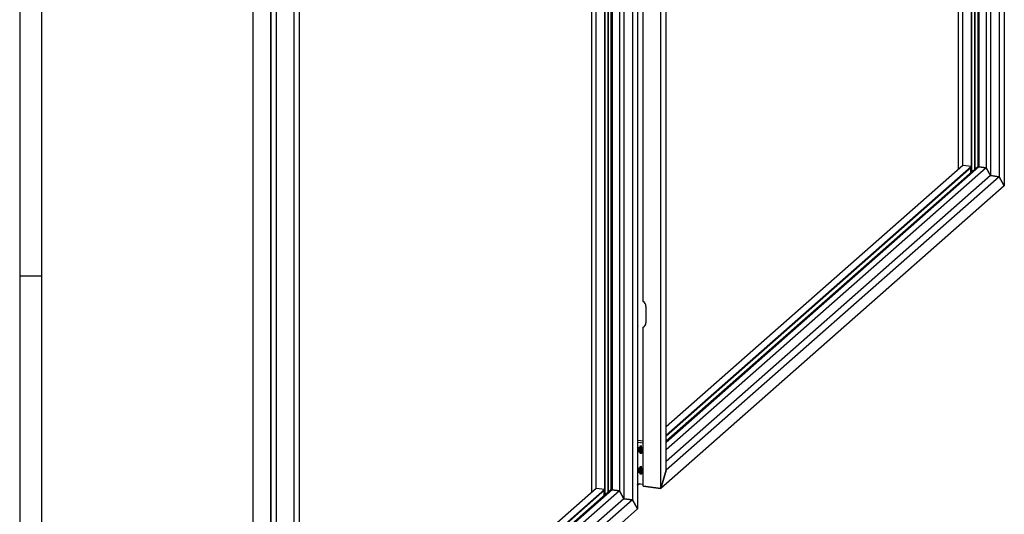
# Model space of a CAD drawing. Header units: millimetres. Extents: x 4464 to 5058, y 2900 to 3320.
# Tile 33 of 110: x 4469 to 4559, y 3175 to 3221. Entities that reach past the tile are written whole.
import ezdxf

# ---------------------------------------------------------------- set-up
doc = ezdxf.new("R2010")
doc.units = ezdxf.units.MM
doc.linetypes.add('STRICHPUNKT2', pattern=[18.5, 10, -4, 0.5, -4])
doc.layers.get('0').update_dxf_attribs({"linetype": 'CONTINUOUS'})
doc.layers.add('LE_ALL', color=7, linetype='CONTINUOUS', lineweight=50)
doc.layers.add('LE_RED', color=1, linetype='CONTINUOUS')

# ---------------------------------------------------------------- blocks, each defined once
blk = doc.blocks.new('DINA2_00002', base_point=(4470.986, 2907.141))
for p, q in [((4468.986, 3315.141), (4468.986, 2905.141)), ((4470.986, 3313.141), (4470.986, 2907.141)), ((4468.986, 3197.141), (4470.986, 3197.141))]:
    blk.add_line(p, q)
blk = doc.blocks.new('_ZBL0080_00001')
blk.add_blockref('DINA2_00002', (4470.986, 2907.141))
blk = doc.blocks.new('Gelaagd glas 4.4.1_ matte folie_05812', base_point=(4522.743, 3177.404))
blk.add_line((4522.743, 3177.404), (4522.743, 3259.963))
blk = doc.blocks.new('Gelaagd glas 4.4.1_ matte folie_05811')
blk.add_blockref('Gelaagd glas 4.4.1_ matte folie_05812', (4522.743, 3177.404))
blk = doc.blocks.new('Glas_05810')
blk.add_blockref('Gelaagd glas 4.4.1_ matte folie_05811', (0, 0))
blk = doc.blocks.new('PV-SCHERM PROFIEL 60X37_05815', base_point=(4491.953, 3148.632))
for p, q in [((4525.39, 3175.842), (4494.042, 3148.196)), ((4492.078, 3148.616), (4491.906, 3148.465))]:
    blk.add_line(p, q)
for points in [[(4523.053, 3177.584), (4522.959, 3177.595), (4494.513, 3152.508)], [(4523.738, 3177.497), (4523.053, 3177.584), (4494.513, 3152.414)], [(4524.139, 3176.782), (4523.738, 3177.497), (4494.513, 3151.723)], [(4524.919, 3176.684), (4524.139, 3176.782), (4494.513, 3150.654)], [(4525.39, 3175.842), (4524.919, 3176.684), (4494.513, 3149.869)], [(4494.513, 3149.869), (4494.042, 3148.196), (4492.436, 3148.398)], [(4491.953, 3148.632), (4491.906, 3148.465), (4490.3, 3148.667)]]:
    blk.add_lwpolyline(points)
blk = doc.blocks.new('PV-SCHERM PROFIEL 60X37_05814')
blk.add_blockref('PV-SCHERM PROFIEL 60X37_05815', (4491.953, 3148.632))
blk = doc.blocks.new('PV-SCHERM PROFIEL 60X37_05819', base_point=(4492.436, 3148.398))
for p, q in [((4490.3, 3148.667), (4490.3, 3236.663)), ((4491.953, 3236.376), (4491.906, 3236.46)), ((4491.953, 3165.4), (4491.953, 3236.376)), ((4492.436, 3165.292), (4492.436, 3236.394)), ((4494.042, 3236.191), (4492.436, 3236.394)), ((4494.042, 3148.196), (4494.042, 3236.191)), ((4491.953, 3165.4), (4491.906, 3165.359)), ((4491.931, 3163.057), (4491.931, 3165.381)), ((4491.719, 3165.004), (4491.672, 3164.962)), ((4492.67, 3164.836), (4492.67, 3163.328)), ((4491.906, 3162.998), (4491.953, 3163.04)), ((4491.953, 3148.632), (4491.953, 3163.04)), ((4492.483, 3162.973), (4492.436, 3162.931)), ((4492.436, 3148.398), (4492.436, 3162.931)), ((4491.906, 3148.465), (4491.953, 3148.632))]:
    blk.add_line(p, q)
for points in [[(4491.906, 3165.359), (4491.906, 3236.46), (4490.3, 3236.663)], [(4492.436, 3148.398), (4494.042, 3148.196), (4494.513, 3149.869), (4494.513, 3235.35), (4494.042, 3236.191)], [(4491.719, 3163.495), (4491.672, 3163.454), (4491.672, 3164.962)], [(4490.3, 3148.667), (4491.906, 3148.465), (4491.906, 3162.998)]]:
    blk.add_lwpolyline(points)
for centre, start_param, end_param in [((4492.171, 3164.899), 3.141593, 3.926991), ((4492.218, 3164.941), 3.208458, 3.926991), ((4492.171, 3164.899), 2.91627, 3.141593), ((4492.171, 3164.899), 0.785398, 1.796119), ((4492.171, 3163.391), 3.926991, 4.937712), ((4492.218, 3163.432), 3.926991, 4.937712), ((4492.171, 3163.391), 6.057862, 6.283185), ((4492.218, 3163.432), 6.057862, 6.21632), ((4492.171, 3163.391), 6.283185, 7.068583)]:
    blk.add_ellipse(centre, major_axis=(0.353, -0.4), ratio=0.881917, start_param=start_param, end_param=end_param)
blk = doc.blocks.new('PV-SCHERM PROFIEL 60X37_05818')
blk.add_blockref('PV-SCHERM PROFIEL 60X37_05819', (4492.436, 3148.398))
blk = doc.blocks.new('PV-SCHERM PROFIEL 60X37_05821', base_point=(4522.959, 3177.595))
for p, q in [((4523.254, 3264.107), (4523.254, 3263.934)), ((4523.784, 3264.04), (4525.39, 3263.838)), ((4525.39, 3263.838), (4525.39, 3175.842)), ((4523.844, 3261.218), (4523.738, 3260.841)), ((4523.738, 3260.841), (4523.738, 3177.497)), ((4524.139, 3261.478), (4524.139, 3176.782)), ((4522.959, 3260.154), (4522.959, 3177.595)), ((4523.053, 3260.237), (4523.053, 3177.584)), ((4521.177, 3258.583), (4521.177, 3177.375))]:
    blk.add_line(p, q)
for points in [[(4521.648, 3264.309), (4523.254, 3264.107), (4523.207, 3263.94)], [(4525.39, 3263.838), (4524.919, 3262.165), (4524.919, 3176.684)], [(4522.959, 3177.595), (4523.053, 3177.584), (4523.738, 3177.497), (4524.139, 3176.782), (4524.919, 3176.684), (4525.39, 3175.842)]]:
    blk.add_lwpolyline(points)
blk = doc.blocks.new('PV-SCHERM PROFIEL 60X37_05820')
blk.add_blockref('PV-SCHERM PROFIEL 60X37_05821', (4522.959, 3177.595))
blk = doc.blocks.new('GLASLAT T.B.V. PV-SCHERM_05824', base_point=(4494.513, 3153.074))
for p, q in [((4494.513, 3152.999), (4522.386, 3177.58)), ((4522.292, 3177.498), (4522.292, 3177.007))]:
    blk.add_line(p, q)
for points in [[(4494.513, 3153.86), (4521.606, 3177.754), (4522.386, 3177.656)], [(4494.513, 3153.074), (4522.386, 3177.656), (4522.386, 3177.58)]]:
    blk.add_lwpolyline(points)
blk = doc.blocks.new('GLASLAT T.B.V. PV-SCHERM_05823')
blk.add_blockref('GLASLAT T.B.V. PV-SCHERM_05824', (4494.513, 3153.074))
blk = doc.blocks.new('GLASLAT T.B.V. PV-SCHERM_05826', base_point=(4522.398, 3177.1))
for p, q in [((4522.705, 3177.371), (4522.705, 3259.93)), ((4521.618, 3177.752), (4521.618, 3258.972)), ((4522.398, 3177.1), (4522.398, 3259.659)), ((4522.426, 3177.125), (4522.426, 3259.684))]:
    blk.add_line(p, q)
blk = doc.blocks.new('GLASLAT T.B.V. PV-SCHERM_05825')
blk.add_blockref('GLASLAT T.B.V. PV-SCHERM_05826', (4522.398, 3177.1))
blk = doc.blocks.new('Glaslatten_05822')
for name in ['GLASLAT T.B.V. PV-SCHERM_05825', 'GLASLAT T.B.V. PV-SCHERM_05823']:
    blk.add_blockref(name, (0, 0))
blk = doc.blocks.new('Profielen_05813')
for name in ['PV-SCHERM PROFIEL 60X37_05820', 'Glaslatten_05822', 'PV-SCHERM PROFIEL 60X37_05818', 'PV-SCHERM PROFIEL 60X37_05814']:
    blk.add_blockref(name, (0, 0))
blk = doc.blocks.new('Privacyscherm 60-37_05752')
for name in ['Profielen_05813', 'Glas_05810']:
    blk.add_blockref(name, (0, 0))
blk = doc.blocks.new('1017-1 Connector 90 M8 VERT_05847', base_point=(4525.753, 3181.494))
for p, q in [((4525.906, 3182.05), (4525.423, 3182.111)), ((4525.906, 3181.86), (4525.423, 3181.921)), ((4525.906, 3178.089), (4525.423, 3178.15))]:
    blk.add_line(p, q)
at = {"layer": 'LE_RED'}
for centre, start_param, end_param in [((4525.688, 3181.259), 3.141593, 6.283185), ((4525.688, 3181.259), 2.093172, 3.141593), ((4525.688, 3181.259), 6.283185, 6.56017), ((4525.688, 3179.373), 3.141593, 6.283185), ((4525.688, 3179.373), 2.093172, 3.141593), ((4525.688, 3179.373), 0, 0.276984)]:
    blk.add_ellipse(centre, major_axis=(0.176, -0.2), ratio=0.881917, start_param=start_param, end_param=end_param, dxfattribs=at)
blk = doc.blocks.new('DIN 13-M8_05849', base_point=(4525.538, 3181.429))
for centre, start_param, end_param in [((4525.688, 3181.259), 3.141593, 6.283185), ((4525.688, 3181.259), 6.283185, 9.424778), ((4525.688, 3179.373), 3.141593, 6.283185), ((4525.688, 3179.373), 6.283185, 9.424778)]:
    blk.add_ellipse(centre, major_axis=(0.15, -0.17), ratio=0.881917, start_param=start_param, end_param=end_param)
at = {"layer": 'LE_RED'}
for centre, start_param, end_param in [((4525.688, 3181.259), 3.141593, 6.283185), ((4525.688, 3181.259), 2.093172, 3.141593), ((4525.688, 3181.259), 0, 0.276984), ((4525.688, 3179.373), 3.141593, 6.283185), ((4525.688, 3179.373), 2.093172, 3.141593), ((4525.688, 3179.373), 0, 0.276984)]:
    blk.add_ellipse(centre, major_axis=(0.176, -0.2), ratio=0.881917, start_param=start_param, end_param=end_param, dxfattribs=at)
blk = doc.blocks.new('DIN 13-M8_05848')
blk.add_blockref('DIN 13-M8_05849', (4525.538, 3181.429))
blk = doc.blocks.new('_05851', base_point=(4525.641, 3179.332))
at = {"layer": 'LE_ALL', "color": 1, "linetype": 'STRICHPUNKT2'}
for p, q in [((4525.688, 3181.259), (4525.688, 3181.636)), ((4525.688, 3181.259), (4525.423, 3181.292)), ((4525.641, 3181.217), (4525.779, 3181.34)), ((4525.688, 3181.259), (4525.688, 3180.882)), ((4525.688, 3181.259), (4525.906, 3181.232)), ((4525.688, 3179.373), (4525.688, 3179.751)), ((4525.688, 3179.373), (4525.423, 3179.407)), ((4525.641, 3179.332), (4525.779, 3179.454)), ((4525.688, 3179.373), (4525.688, 3178.996)), ((4525.688, 3179.373), (4525.906, 3179.346))]:
    blk.add_line(p, q, dxfattribs=at)
blk = doc.blocks.new('_05850')
blk.add_blockref('_05851', (4525.641, 3179.332))
blk = doc.blocks.new('1017-1 Connector 90 M8 VERT_05846')
for name, p in [('1017-1 Connector 90 M8 VERT_05847', (4525.753, 3181.494)), ('_05850', (0, 0)), ('DIN 13-M8_05848', (0, 0))]:
    blk.add_blockref(name, p)
blk = doc.blocks.new('Stelschroef met punt (ISO 4027 - DIN 914)-M8x10_05853', base_point=(4525.544, 3181.277))
for p, q in [((4525.661, 3181.381), (4525.544, 3181.277)), ((4525.733, 3181.246), (4525.828, 3181.234))]:
    blk.add_line(p, q)
blk.add_lwpolyline([(4525.544, 3181.277), (4525.616, 3181.142), (4525.76, 3181.124), (4525.832, 3181.241), (4525.76, 3181.376), (4525.616, 3181.394)], close=True)
blk.add_lwpolyline([(4525.661, 3181.381), (4525.733, 3181.246), (4525.616, 3181.142)])
at = {"layer": 'LE_RED'}
for start_param, end_param in [(3.141593, 6.283185), (2.093172, 3.141593), (6.283185, 6.805561)]:
    blk.add_ellipse((4525.688, 3181.259), major_axis=(0.15, -0.17), ratio=0.881917, start_param=start_param, end_param=end_param, dxfattribs=at)
blk = doc.blocks.new('GEWINDE_05855', base_point=(4525.892, 3181.178))
at = {"layer": 'LE_RED'}
for start_param, end_param in [(3.141593, 6.283185), (2.093172, 3.141593), (6.283185, 6.805561)]:
    blk.add_ellipse((4525.688, 3181.259), major_axis=(0.15, -0.17), ratio=0.881917, start_param=start_param, end_param=end_param, dxfattribs=at)
blk = doc.blocks.new('GEWINDE_05854')
blk.add_blockref('GEWINDE_05855', (4525.892, 3181.178))
blk = doc.blocks.new('Stelschroef met punt (ISO 4027 - DIN 914)-M8x10_05852')
for name, p in [('Stelschroef met punt (ISO 4027 - DIN 914)-M8x10_05853', (4525.544, 3181.277)), ('GEWINDE_05854', (0, 0))]:
    blk.add_blockref(name, p)
blk = doc.blocks.new('Stelschroef met punt (ISO 4027 - DIN 914)-M8x10_05857', base_point=(4525.544, 3179.392))
for p, q in [((4525.661, 3179.495), (4525.544, 3179.392)), ((4525.733, 3179.361), (4525.828, 3179.349))]:
    blk.add_line(p, q)
blk.add_lwpolyline([(4525.544, 3179.392), (4525.616, 3179.257), (4525.76, 3179.239), (4525.832, 3179.355), (4525.76, 3179.49), (4525.616, 3179.508)], close=True)
blk.add_lwpolyline([(4525.661, 3179.495), (4525.733, 3179.361), (4525.616, 3179.257)])
at = {"layer": 'LE_RED'}
for start_param, end_param in [(3.141593, 6.283185), (2.093172, 3.141593), (0, 0.522376)]:
    blk.add_ellipse((4525.688, 3179.373), major_axis=(0.15, -0.17), ratio=0.881917, start_param=start_param, end_param=end_param, dxfattribs=at)
blk = doc.blocks.new('GEWINDE_05859', base_point=(4525.892, 3179.292))
at = {"layer": 'LE_RED'}
for start_param, end_param in [(3.141593, 6.283185), (2.093172, 3.141593), (0, 0.522376)]:
    blk.add_ellipse((4525.688, 3179.373), major_axis=(0.15, -0.17), ratio=0.881917, start_param=start_param, end_param=end_param, dxfattribs=at)
blk = doc.blocks.new('GEWINDE_05858')
blk.add_blockref('GEWINDE_05859', (4525.892, 3179.292))
blk = doc.blocks.new('Stelschroef met punt (ISO 4027 - DIN 914)-M8x10_05856')
for name, p in [('Stelschroef met punt (ISO 4027 - DIN 914)-M8x10_05857', (4525.544, 3179.392)), ('GEWINDE_05858', (0, 0))]:
    blk.add_blockref(name, p)
blk = doc.blocks.new('Hoeklijn + montage_05845')
for name in ['1017-1 Connector 90 M8 VERT_05846', 'Stelschroef met punt (ISO 4027 - DIN 914)-M8x10_05852', 'Stelschroef met punt (ISO 4027 - DIN 914)-M8x10_05856']:
    blk.add_blockref(name, (0, 0))
blk = doc.blocks.new('Montage_05829')
blk.add_blockref('Hoeklijn + montage_05845', (0, 0))
blk = doc.blocks.new('Gelaagd glas 4.4.1_ matte folie_05887', base_point=(4556.213, 3206.922))
blk.add_line((4556.213, 3206.922), (4556.213, 3289.481))
blk = doc.blocks.new('Gelaagd glas 4.4.1_ matte folie_05886')
blk.add_blockref('Gelaagd glas 4.4.1_ matte folie_05887', (4556.213, 3206.922))
blk = doc.blocks.new('Glas_05885')
blk.add_blockref('Gelaagd glas 4.4.1_ matte folie_05886', (0, 0))
blk = doc.blocks.new('PV-SCHERM PROFIEL 60X37_05890', base_point=(4525.423, 3178.15))
for p, q in [((4558.86, 3205.36), (4527.511, 3177.713)), ((4525.423, 3178.15), (4525.39, 3178.034)), ((4525.547, 3178.134), (4525.39, 3177.995))]:
    blk.add_line(p, q)
for points in [[(4556.523, 3207.101), (4556.429, 3207.113), (4527.983, 3182.026)], [(4557.208, 3207.015), (4556.523, 3207.101), (4527.983, 3181.931)], [(4557.609, 3206.3), (4557.208, 3207.015), (4527.983, 3181.24)], [(4558.388, 3206.201), (4557.609, 3206.3), (4527.983, 3180.172)], [(4558.86, 3205.36), (4558.388, 3206.201), (4527.983, 3179.386)], [(4527.983, 3179.386), (4527.511, 3177.713), (4525.906, 3177.916)]]:
    blk.add_lwpolyline(points)
blk = doc.blocks.new('PV-SCHERM PROFIEL 60X37_05889')
blk.add_blockref('PV-SCHERM PROFIEL 60X37_05890', (4525.423, 3178.15))
blk = doc.blocks.new('PV-SCHERM PROFIEL 60X37_05894', base_point=(4525.906, 3177.916))
for p, q in [((4523.77, 3264.027), (4523.77, 3266.18)), ((4525.423, 3265.894), (4525.375, 3265.978)), ((4525.423, 3194.918), (4525.423, 3265.894)), ((4525.906, 3194.809), (4525.906, 3265.911)), ((4527.511, 3265.709), (4525.906, 3265.911)), ((4527.511, 3177.713), (4527.511, 3265.709)), ((4525.423, 3194.918), (4525.39, 3194.889)), ((4525.401, 3192.574), (4525.401, 3194.899)), ((4526.139, 3194.354), (4526.139, 3192.845)), ((4525.39, 3192.528), (4525.423, 3192.557)), ((4525.423, 3178.15), (4525.423, 3192.557)), ((4525.953, 3192.49), (4525.906, 3192.449)), ((4525.906, 3177.916), (4525.906, 3192.449)), ((4525.39, 3178.034), (4525.423, 3178.15))]:
    blk.add_line(p, q)
for points in [[(4525.375, 3263.84), (4525.375, 3265.978), (4523.77, 3266.18)], [(4525.906, 3177.916), (4527.511, 3177.713), (4527.983, 3179.386), (4527.983, 3264.867), (4527.511, 3265.709)]]:
    blk.add_lwpolyline(points)
for centre, start_param, end_param in [((4525.641, 3194.417), 0.785398, 1.796119), ((4525.688, 3192.95), 4.858529, 4.937712), ((4525.641, 3192.908), 6.057862, 6.283185), ((4525.688, 3192.95), 6.057862, 6.21632), ((4525.641, 3192.908), 0, 0.785398)]:
    blk.add_ellipse(centre, major_axis=(0.353, -0.4), ratio=0.881917, start_param=start_param, end_param=end_param)
blk = doc.blocks.new('PV-SCHERM PROFIEL 60X37_05893')
blk.add_blockref('PV-SCHERM PROFIEL 60X37_05894', (4525.906, 3177.916))
blk = doc.blocks.new('PV-SCHERM PROFIEL 60X37_05896', base_point=(4556.429, 3207.113))
for p, q in [((4556.724, 3293.625), (4556.724, 3293.451)), ((4557.254, 3293.558), (4558.86, 3293.356)), ((4558.86, 3293.356), (4558.86, 3205.36)), ((4557.314, 3290.735), (4557.208, 3290.359)), ((4557.208, 3290.359), (4557.208, 3207.015)), ((4557.609, 3290.995), (4557.609, 3206.3)), ((4556.429, 3289.672), (4556.429, 3207.113)), ((4556.523, 3289.754), (4556.523, 3207.101)), ((4554.647, 3288.1), (4554.647, 3206.893))]:
    blk.add_line(p, q)
for points in [[(4555.118, 3293.827), (4556.724, 3293.625), (4556.677, 3293.457)], [(4558.86, 3293.356), (4558.388, 3291.683), (4558.388, 3206.201)], [(4556.429, 3207.113), (4556.523, 3207.101), (4557.208, 3207.015), (4557.609, 3206.3), (4558.388, 3206.201), (4558.86, 3205.36)]]:
    blk.add_lwpolyline(points)
blk = doc.blocks.new('PV-SCHERM PROFIEL 60X37_05895')
blk.add_blockref('PV-SCHERM PROFIEL 60X37_05896', (4556.429, 3207.113))
blk = doc.blocks.new('GLASLAT T.B.V. PV-SCHERM_05899', base_point=(4527.983, 3182.592))
for p, q in [((4527.983, 3182.516), (4555.856, 3207.098)), ((4555.762, 3207.015), (4555.762, 3206.525))]:
    blk.add_line(p, q)
for points in [[(4527.983, 3183.377), (4555.076, 3207.271), (4555.856, 3207.173)], [(4527.983, 3182.592), (4555.856, 3207.173), (4555.856, 3207.098)]]:
    blk.add_lwpolyline(points)
blk = doc.blocks.new('GLASLAT T.B.V. PV-SCHERM_05898')
blk.add_blockref('GLASLAT T.B.V. PV-SCHERM_05899', (4527.983, 3182.592))
blk = doc.blocks.new('GLASLAT T.B.V. PV-SCHERM_05901', base_point=(4555.867, 3206.617))
for p, q in [((4556.175, 3206.888), (4556.175, 3289.447)), ((4555.088, 3207.27), (4555.088, 3288.489)), ((4555.867, 3206.617), (4555.867, 3289.177)), ((4555.896, 3206.642), (4555.896, 3289.202))]:
    blk.add_line(p, q)
blk = doc.blocks.new('GLASLAT T.B.V. PV-SCHERM_05900')
blk.add_blockref('GLASLAT T.B.V. PV-SCHERM_05901', (4555.867, 3206.617))
blk = doc.blocks.new('Glaslatten_05897')
for name in ['GLASLAT T.B.V. PV-SCHERM_05900', 'GLASLAT T.B.V. PV-SCHERM_05898']:
    blk.add_blockref(name, (0, 0))
blk = doc.blocks.new('Profielen_05888')
for name in ['PV-SCHERM PROFIEL 60X37_05895', 'Glaslatten_05897', 'PV-SCHERM PROFIEL 60X37_05893', 'PV-SCHERM PROFIEL 60X37_05889']:
    blk.add_blockref(name, (0, 0))
blk = doc.blocks.new('Privacyscherm 60-37_05827')
for name in ['Profielen_05888', 'Montage_05829', 'Glas_05885']:
    blk.add_blockref(name, (0, 0))
blk = doc.blocks.new('_A3D0208_05751')
for name in ['Privacyscherm 60-37_05827', 'Privacyscherm 60-37_05752']:
    blk.add_blockref(name, (0, 0))
blk = doc.blocks.new('_ANS0208_05750')
blk.add_blockref('_A3D0208_05751', (0, 0))

msp = doc.modelspace()

# ---------------------------------------------------------------- block references
for name in ['_ZBL0080_00001', '_ANS0208_05750']:
    msp.add_blockref(name, (0, 0))

doc.saveas('drawing.dxf')
